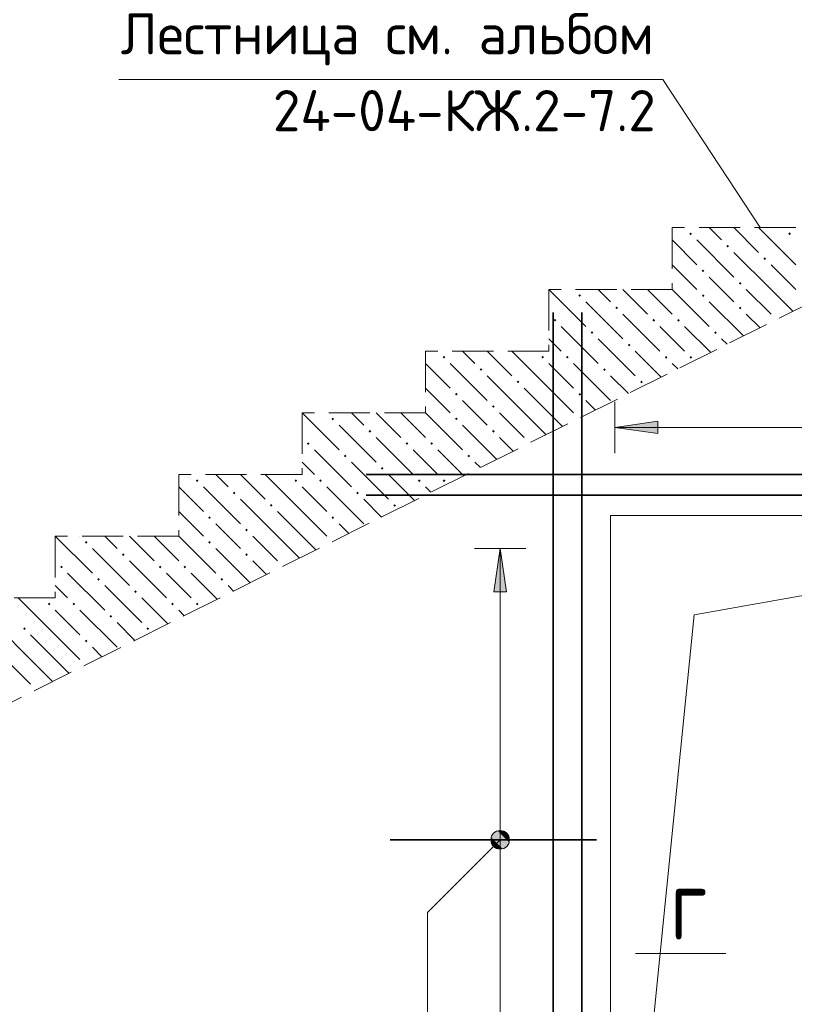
# Model space of a CAD drawing. Header units: millimetres. Extents: x 0 to 50400, y 0 to 35640.
# Tile 11 of 21: x 13837 to 18357, y 24220 to 29964. Entities that reach past the tile are written whole.
import ezdxf

# ---------------------------------------------------------------- set-up
doc = ezdxf.new("R2010")
doc.units = ezdxf.units.MM
doc.linetypes.add('______2', pattern=[324, 240, -84])
for name, color, linetype, lineweight in [('ЖБ Лестница', 52, 'Continuous', 25), ('ЖБ Стена верхний уровень', 7, 'Continuous', 35), ('Общий02', 7, 'Continuous', 18), ('Позиционная метка линия выноска', 7, 'Continuous', 13), ('Позиционная метка номер позиции', 7, 'Continuous', 13), ('Сечения символ', 7, 'Continuous', 25)]:
    doc.layers.add(name, color=color, linetype=linetype, lineweight=lineweight)
doc.layers.add('Размерная выноска', color=7, linetype='Continuous')
doc.layers.add('Стена ДОП П-обр. неравн', color=7, linetype='Continuous', true_color=0xa0a0a0)
doc.layers.add('Стена обрамление Г-обр.', color=7, linetype='Continuous', true_color=0xa0a0a0)
doc.styles.add('ISOCPEUR', font='txt')

msp = doc.modelspace()

# ---------------------------------------------------------------- hatches: boundary and pattern name
at = {"layer": 'ЖБ Лестница', "linetype": 'Continuous', "lineweight": 18, "transparency": 33554687}
for points in [[(17745.6, 28714.5), (17753.4, 28722.3), (17761.2, 28714.5), (17753.4, 28706.7)], [(18321.6, 28714.5), (18329.4, 28722.3), (18337.2, 28714.5), (18329.4, 28706.7)], [(17961.6, 28642.5), (17969.4, 28650.3), (17977.2, 28642.5), (17969.4, 28634.7)], [(18177.6, 28570.5), (18185.4, 28578.3), (18193.2, 28570.5), (18185.4, 28562.7)], [(17817.6, 28498.5), (17825.4, 28506.3), (17833.2, 28498.5), (17825.4, 28490.7)], [(18033.6, 28426.5), (18041.4, 28434.3), (18049.2, 28426.5), (18041.4, 28418.7)], [(17097.6, 28354.5), (17105.4, 28362.3), (17113.2, 28354.5), (17105.4, 28346.7)], [(17817.6, 28354.5), (17825.4, 28362.3), (17833.2, 28354.5), (17825.4, 28346.7)], [(17313.6, 28282.5), (17321.4, 28290.3), (17329.2, 28282.5), (17321.4, 28274.7)], [(18033.6, 28282.5), (18041.4, 28290.3), (18049.2, 28282.5), (18041.4, 28274.7)], [(16953.6, 28210.5), (16961.4, 28218.3), (16969.2, 28210.5), (16961.4, 28202.7)], [(17529.6, 28210.5), (17537.4, 28218.3), (17545.2, 28210.5), (17537.4, 28202.7)], [(17673.6, 28210.5), (17681.4, 28218.3), (17689.2, 28210.5), (17681.4, 28202.7)], [(18253.8, 28214.7), (18257.4, 28218.3), (18258.6, 28217.1)], [(17169.6, 28138.5), (17177.4, 28146.3), (17185.2, 28138.5), (17177.4, 28130.7)], [(17889.6, 28138.5), (17897.4, 28146.3), (17905.2, 28138.5), (17897.4, 28130.7)], [(17385.6, 28066.5), (17393.4, 28074.3), (17401.2, 28066.5), (17393.4, 28058.7)], [(16305.6, 27994.5), (16313.4, 28002.3), (16321.2, 27994.5), (16313.4, 27986.7)], [(16881.6, 27994.5), (16889.4, 28002.3), (16897.2, 27994.5), (16889.4, 27986.7)], [(17025.6, 27994.5), (17033.4, 28002.3), (17041.2, 27994.5), (17033.4, 27986.7)], [(17601.6, 27994.5), (17609.4, 28002.3), (17617.2, 27994.5), (17609.4, 27986.7)], [(17745.6, 27994.5), (17753.4, 28002.3), (17761.2, 27994.5), (17753.4, 27986.7)], [(16521.6, 27922.5), (16529.4, 27930.3), (16537.2, 27922.5), (16529.4, 27914.7)], [(17241.6, 27922.5), (17249.4, 27930.3), (17257.2, 27922.5), (17249.4, 27914.7)], [(16737.6, 27850.5), (16745.4, 27858.3), (16753.2, 27850.5), (16745.4, 27842.7)], [(17457.6, 27850.5), (17465.4, 27858.3), (17473.2, 27850.5), (17465.4, 27842.7)], [(16377.6, 27778.5), (16385.4, 27786.3), (16393.2, 27778.5), (16385.4, 27770.7)], [(17097.6, 27778.5), (17105.4, 27786.3), (17113.2, 27778.5), (17105.4, 27770.7)], [(16593.6, 27706.5), (16601.4, 27714.3), (16609.2, 27706.5), (16601.4, 27698.7)], [(15657.6, 27634.5), (15665.4, 27642.3), (15673.2, 27634.5), (15665.4, 27626.7)], [(16377.6, 27634.5), (16385.4, 27642.3), (16393.2, 27634.5), (16385.4, 27626.7)], [(17101.8, 27638.7), (17105.4, 27642.3), (17106.6, 27641.1)], [(15873.6, 27562.5), (15881.4, 27570.3), (15889.2, 27562.5), (15881.4, 27554.7)], [(16593.6, 27562.5), (16601.4, 27570.3), (16609.2, 27562.5), (16601.4, 27554.7)], [(15513.6, 27490.5), (15521.4, 27498.3), (15529.2, 27490.5), (15521.4, 27482.7)], [(16089.6, 27490.5), (16097.4, 27498.3), (16105.2, 27490.5), (16097.4, 27482.7)], [(16233.6, 27490.5), (16241.4, 27498.3), (16249.2, 27490.5), (16241.4, 27482.7)], [(16813.8, 27494.7), (16817.4, 27498.3), (16818.6, 27497.1)], [(15729.6, 27418.5), (15737.4, 27426.3), (15745.2, 27418.5), (15737.4, 27410.7)], [(16449.6, 27418.5), (16457.4, 27426.3), (16465.2, 27418.5), (16457.4, 27410.7)], [(15945.6, 27346.5), (15953.4, 27354.3), (15961.2, 27346.5), (15953.4, 27338.7)], [(14865.6, 27274.5), (14873.4, 27282.3), (14881.2, 27274.5), (14873.4, 27266.7)], [(15441.6, 27274.5), (15449.4, 27282.3), (15457.2, 27274.5), (15449.4, 27266.7)], [(15585.6, 27274.5), (15593.4, 27282.3), (15601.2, 27274.5), (15593.4, 27266.7)], [(16161.6, 27274.5), (16169.4, 27282.3), (16177.2, 27274.5), (16169.4, 27266.7)], [(16305.6, 27274.5), (16313.4, 27282.3), (16321.2, 27274.5), (16313.4, 27266.7)], [(15081.6, 27202.5), (15089.4, 27210.3), (15097.2, 27202.5), (15089.4, 27194.7)], [(15801.6, 27202.5), (15809.4, 27210.3), (15817.2, 27202.5), (15809.4, 27194.7)], [(15297.6, 27130.5), (15305.4, 27138.3), (15313.2, 27130.5), (15305.4, 27122.7)], [(16017.6, 27130.5), (16025.4, 27138.3), (16033.2, 27130.5), (16025.4, 27122.7)], [(14937.6, 27058.5), (14945.4, 27066.3), (14953.2, 27058.5), (14945.4, 27050.7)], [(15657.6, 27058.5), (15665.4, 27066.3), (15673.2, 27058.5), (15665.4, 27050.7)], [(15153.6, 26986.5), (15161.4, 26994.3), (15169.2, 26986.5), (15161.4, 26978.7)], [(14217.6, 26914.5), (14225.4, 26922.3), (14233.2, 26914.5), (14225.4, 26906.7)], [(14937.6, 26914.5), (14945.4, 26922.3), (14953.2, 26914.5), (14945.4, 26906.7)], [(15661.8, 26918.7), (15665.4, 26922.3), (15666.6, 26921.1)], [(14433.6, 26842.5), (14441.4, 26850.3), (14449.2, 26842.5), (14441.4, 26834.7)], [(15153.6, 26842.5), (15161.4, 26850.3), (15169.2, 26842.5), (15161.4, 26834.7)], [(14073.6, 26770.5), (14081.4, 26778.3), (14089.2, 26770.5), (14081.4, 26762.7)], [(14649.6, 26770.5), (14657.4, 26778.3), (14665.2, 26770.5), (14657.4, 26762.7)], [(14793.6, 26770.5), (14801.4, 26778.3), (14809.2, 26770.5), (14801.4, 26762.7)], [(15373.8, 26774.7), (15377.4, 26778.3), (15378.6, 26777.1)], [(14289.6, 26698.5), (14297.4, 26706.3), (14305.2, 26698.5), (14297.4, 26690.7)], [(15009.6, 26698.5), (15017.4, 26706.3), (15025.2, 26698.5), (15017.4, 26690.7)], [(14505.6, 26626.5), (14513.4, 26634.3), (14521.2, 26626.5), (14513.4, 26618.7)], [(14001.6, 26554.5), (14009.4, 26562.3), (14017.2, 26554.5), (14009.4, 26546.7)], [(14145.6, 26554.5), (14153.4, 26562.3), (14161.2, 26554.5), (14153.4, 26546.7)], [(14721.6, 26554.5), (14729.4, 26562.3), (14737.2, 26554.5), (14729.4, 26546.7)], [(14865.6, 26554.5), (14873.4, 26562.3), (14881.2, 26554.5), (14873.4, 26546.7)], [(14361.6, 26482.5), (14369.4, 26490.3), (14377.2, 26482.5), (14369.4, 26474.7)], [(13857.6, 26410.5), (13865.4, 26418.3), (13873.2, 26410.5), (13865.4, 26402.7)], [(14577.6, 26410.5), (14585.4, 26418.3), (14593.2, 26410.5), (14585.4, 26402.7)], [(14217.6, 26338.5), (14225.4, 26346.3), (14233.2, 26338.5), (14225.4, 26330.7)], [(14221.8, 26198.7), (14225.4, 26202.3), (14226.6, 26201.1)], [(13933.8, 26054.7), (13937.4, 26058.3), (13938.6, 26057.1)]]:
    msp.add_hatch(color=7, dxfattribs=at).paths.add_polyline_path(points, flags=16)
at = {"layer": 'Общий02', "linetype": 'Continuous', "lineweight": 13, "transparency": 33554687}
msp.add_hatch(color=7, dxfattribs=at).paths.add_polyline_path([(17561.4, 27620.9), (17309.4, 27584.9), (17561.4, 27548.9)])
msp.add_hatch(color=7, dxfattribs=at).paths.add_polyline_path([(16605.1, 26626.5), (16641.1, 26878.5), (16677.1, 26626.5)], flags=16)
at = {"layer": 'Позиционная метка линия выноска', "linetype": 'Continuous', "lineweight": 13, "transparency": 33554687}
for points in [[(16679.3, 25141.1), (16602.9, 25217.4), (16589.2, 25193)], [(16693, 25165.5), (16627.3, 25231.2), (16602.9, 25217.4)], [(16693, 25165.5), (16602.9, 25217.4), (16679.3, 25141.1)], [(16693, 25193), (16654.8, 25231.2), (16627.3, 25231.2)], [(16693, 25193), (16627.3, 25231.2), (16693, 25165.5)], [(16654.8, 25231.2), (16693, 25193), (16679.3, 25217.4)], [(16679.3, 25141.1), (16589.2, 25193), (16654.8, 25127.3)], [(16654.8, 25127.3), (16589.2, 25193), (16589.2, 25165.5)], [(16654.8, 25127.3), (16589.2, 25165.5), (16627.3, 25127.3)], [(16627.3, 25127.3), (16589.2, 25165.5), (16602.9, 25141.1)]]:
    msp.add_hatch(color=7, dxfattribs=at).paths.add_polyline_path(points)

# ---------------------------------------------------------------- linework, layer by layer
at = {"layer": 'ЖБ Лестница', "color": 7, "linetype": '______2', "lineweight": 13, "transparency": 33554687}
for p, q in [((17645.4, 28750.5), (17645.4, 28390.5)), ((18365.4, 28750.5), (17645.4, 28750.5)), ((10445.4, 24310.5), (19085.4, 28630.5)), ((16925.4, 28390.5), (16925.4, 28030.5)), ((17645.4, 28390.5), (16925.4, 28390.5)), ((16205.4, 28030.5), (16205.4, 27670.5)), ((16925.4, 28030.5), (16205.4, 28030.5)), ((15485.4, 27670.5), (15485.4, 27310.5)), ((16205.4, 27670.5), (15485.4, 27670.5)), ((14765.4, 27310.5), (14765.4, 26950.5)), ((15485.4, 27310.5), (14765.4, 27310.5)), ((14045.4, 26950.5), (14045.4, 26590.5)), ((14765.4, 26950.5), (14045.4, 26950.5)), ((14045.4, 26590.5), (13325.4, 26590.5))]:
    msp.add_line(p, q, dxfattribs=at)
at = {"layer": 'ЖБ Лестница', "color": 9, "linetype": 'Continuous', "lineweight": 18, "true_color": 0xc7c7c7, "transparency": 33554687}
for p, q in [((17717.4, 28750.5), (17717.4, 28750.5)), ((17861.4, 28750.5), (17933.4, 28678.5)), ((18005.4, 28750.5), (18149.4, 28606.5)), ((18365.4, 28534.5), (18149.4, 28750.5)), ((18293.4, 28750.5), (18293.4, 28750.5)), ((17645.4, 28678.5), (17789.4, 28534.5)), ((17789.4, 28678.5), (18005.4, 28462.5)), ((18221.4, 28390.5), (18005.4, 28606.5)), ((17645.4, 28534.5), (17789.4, 28390.5)), ((18221.4, 28534.5), (18365.4, 28390.5)), ((17933.4, 28390.5), (17861.4, 28462.5)), ((16925.4, 28390.5), (17141.4, 28174.5)), ((17285.4, 28318.5), (17213.4, 28390.5)), ((17357.4, 28390.5), (17501.4, 28246.5)), ((17501.4, 28390.5), (17645.4, 28246.5)), ((17645.4, 28390.5), (17861.4, 28174.5)), ((18005.4, 28318.5), (17933.4, 28390.5)), ((18077.4, 28390.5), (18221.4, 28246.5)), ((18221.4, 28390.5), (18349.4, 28262.5)), ((17141.4, 28318.5), (17357.4, 28102.5)), ((17861.4, 28318.5), (18061.4, 28118.5)), ((16925.4, 28246.5), (16925.4, 28246.5)), ((17357.4, 28246.5), (17573.4, 28030.5)), ((18077.4, 28246.5), (18157.4, 28166.5)), ((16997.4, 28174.5), (17213.4, 27958.5)), ((17645.4, 28102.5), (17573.4, 28174.5)), ((17717.4, 28174.5), (17869.4, 28022.5)), ((16997.4, 28030.5), (16925.4, 28102.5)), ((16925.4, 28102.5), (16925.4, 28102.5)), ((17213.4, 28102.5), (17429.4, 27886.5)), ((17717.4, 28030.5), (17645.4, 28102.5)), ((17933.4, 28102.5), (17965.4, 28070.5)), ((16277.4, 28030.5), (16277.4, 28030.5)), ((16421.4, 28030.5), (16493.4, 27958.5)), ((16565.4, 28030.5), (16709.4, 27886.5)), ((16925.4, 27814.5), (16709.4, 28030.5)), ((16853.4, 28030.5), (16853.4, 28030.5)), ((17581.4, 27878.5), (17429.4, 28030.5)), ((16205.4, 27958.5), (16349.4, 27814.5)), ((16349.4, 27958.5), (16565.4, 27742.5)), ((16925.4, 27958.5), (17069.4, 27814.5)), ((17069.4, 27958.5), (17285.4, 27742.5)), ((17645.4, 27958.5), (17677.4, 27926.5)), ((16781.4, 27670.5), (16565.4, 27886.5)), ((17389.4, 27782.5), (17285.4, 27886.5)), ((16205.4, 27814.5), (16349.4, 27670.5)), ((16781.4, 27814.5), (16925.4, 27670.5)), ((16925.4, 27814.5), (17069.4, 27670.5)), ((16493.4, 27670.5), (16421.4, 27742.5)), ((17197.4, 27686.5), (17141.4, 27742.5)), ((15485.4, 27670.5), (15701.4, 27454.5)), ((15845.4, 27598.5), (15773.4, 27670.5)), ((15917.4, 27670.5), (16061.4, 27526.5)), ((16061.4, 27670.5), (16205.4, 27526.5)), ((16205.4, 27670.5), (16421.4, 27454.5)), ((16565.4, 27598.5), (16493.4, 27670.5)), ((16637.4, 27670.5), (16781.4, 27526.5)), ((16781.4, 27670.5), (16909.4, 27542.5)), ((16925.4, 27670.5), (17005.4, 27590.5)), ((15701.4, 27598.5), (15917.4, 27382.5)), ((16421.4, 27598.5), (16621.4, 27398.5)), ((15485.4, 27526.5), (15485.4, 27526.5)), ((15917.4, 27526.5), (16133.4, 27310.5)), ((16637.4, 27526.5), (16717.4, 27446.5)), ((15557.4, 27454.5), (15773.4, 27238.5)), ((16205.4, 27382.5), (16133.4, 27454.5)), ((16277.4, 27454.5), (16429.4, 27302.5)), ((15557.4, 27310.5), (15485.4, 27382.5)), ((15485.4, 27382.5), (15485.4, 27382.5)), ((15773.4, 27382.5), (15989.4, 27166.5)), ((16277.4, 27310.5), (16205.4, 27382.5)), ((16493.4, 27382.5), (16525.4, 27350.5)), ((14837.4, 27310.5), (14837.4, 27310.5)), ((14981.4, 27310.5), (15053.4, 27238.5)), ((15125.4, 27310.5), (15269.4, 27166.5)), ((15485.4, 27094.5), (15269.4, 27310.5)), ((15413.4, 27310.5), (15413.4, 27310.5)), ((16141.4, 27158.5), (15989.4, 27310.5)), ((14765.4, 27238.5), (14909.4, 27094.5)), ((14909.4, 27238.5), (15125.4, 27022.5)), ((15485.4, 27238.5), (15629.4, 27094.5)), ((15629.4, 27238.5), (15845.4, 27022.5)), ((16205.4, 27238.5), (16237.4, 27206.5)), ((15341.4, 26950.5), (15125.4, 27166.5)), ((15949.4, 27062.5), (15845.4, 27166.5)), ((14765.4, 27094.5), (14765.4, 27094.5)), ((14765.4, 27094.5), (14909.4, 26950.5)), ((15341.4, 27094.5), (15485.4, 26950.5)), ((15485.4, 27094.5), (15629.4, 26950.5)), ((15053.4, 26950.5), (14981.4, 27022.5)), ((15757.4, 26966.5), (15701.4, 27022.5)), ((14189.4, 26950.5), (14189.4, 26950.5)), ((14333.4, 26950.5), (14333.4, 26950.5)), ((14405.4, 26878.5), (14333.4, 26950.5)), ((14477.4, 26950.5), (14621.4, 26806.5)), ((14621.4, 26950.5), (14621.4, 26950.5)), ((14621.4, 26950.5), (14765.4, 26806.5)), ((14765.4, 26950.5), (14981.4, 26734.5)), ((14765.4, 26950.5), (14765.4, 26950.5)), ((15125.4, 26878.5), (15053.4, 26950.5)), ((15197.4, 26950.5), (15341.4, 26806.5)), ((15341.4, 26950.5), (15469.4, 26822.5)), ((15485.4, 26950.5), (15565.4, 26870.5)), ((14261.4, 26878.5), (14477.4, 26662.5)), ((14981.4, 26878.5), (15181.4, 26678.5)), ((14045.4, 26806.5), (14045.4, 26806.5)), ((14477.4, 26806.5), (14693.4, 26590.5)), ((15197.4, 26806.5), (15277.4, 26726.5)), ((14117.4, 26734.5), (14333.4, 26518.5)), ((14765.4, 26662.5), (14693.4, 26734.5)), ((14837.4, 26734.5), (14989.4, 26582.5)), ((14117.4, 26590.5), (14045.4, 26662.5)), ((14045.4, 26662.5), (14045.4, 26662.5)), ((14333.4, 26662.5), (14549.4, 26446.5)), ((14837.4, 26590.5), (14765.4, 26662.5)), ((15053.4, 26662.5), (15085.4, 26630.5)), ((14045.4, 26374.5), (13829.4, 26590.5)), ((13973.4, 26590.5), (13973.4, 26590.5)), ((14701.4, 26438.5), (14549.4, 26590.5)), ((14045.4, 26518.5), (14189.4, 26374.5)), ((14189.4, 26518.5), (14405.4, 26302.5)), ((14765.4, 26518.5), (14797.4, 26486.5)), ((13901.4, 26230.5), (13685.4, 26446.5)), ((14509.4, 26342.5), (14405.4, 26446.5)), ((13901.4, 26374.5), (14045.4, 26230.5)), ((14045.4, 26374.5), (14189.4, 26230.5)), ((14317.4, 26246.5), (14261.4, 26302.5)), ((13757.4, 26230.5), (13901.4, 26086.5)), ((13901.4, 26230.5), (14029.4, 26102.5)), ((14045.4, 26230.5), (14125.4, 26150.5))]:
    msp.add_line(p, q, dxfattribs=at)
msp.add_lwpolyline([(14045.4, 26950.5), (14045.4, 26950.5), (14261.4, 26734.5)], dxfattribs=at)
at = {"layer": 'ЖБ Стена верхний уровень', "color": 7, "linetype": 'Continuous', "lineweight": 18, "transparency": 33554687}
for p, q in [((17285.4, 27070.5), (17285.4, 21646.5)), ((21005.4, 27070.5), (17285.4, 27070.5))]:
    msp.add_line(p, q, dxfattribs=at)
at = {"layer": 'Общий02', "color": 251, "linetype": 'Continuous', "lineweight": 13, "true_color": 0x494949, "transparency": 33554687}
for p, q in [((17309.4, 27434.9), (17309.4, 27734.9)), ((17561.4, 27620.9), (17309.4, 27584.9)), ((21007.4, 27584.9), (17309.4, 27584.9)), ((17309.4, 27584.9), (17309.4, 27584.9)), ((17309.4, 27584.9), (17309.4, 27584.9)), ((17309.4, 27584.9), (17309.4, 27584.9)), ((17309.4, 27584.9), (17561.4, 27548.9)), ((17561.4, 27548.9), (17561.4, 27620.9)), ((17561.4, 27584.9), (17579.4, 27584.9)), ((16791.1, 26878.5), (16491.1, 26878.5)), ((16605.1, 26626.5), (16641.1, 26878.5)), ((16641.1, 26878.5), (16641.1, 21838.5)), ((16641.1, 26878.5), (16641.1, 26878.5)), ((16641.1, 26878.5), (16641.1, 26878.5)), ((16641.1, 26878.5), (16641.1, 26878.5)), ((16641.1, 26878.5), (16677.1, 26626.5)), ((16677.1, 26626.5), (16605.1, 26626.5)), ((16641.1, 26626.5), (16641.1, 26608.5))]:
    msp.add_line(p, q, dxfattribs=at)
at = {"layer": 'Позиционная метка линия выноска', "color": 7, "linetype": 'Continuous', "lineweight": 13, "transparency": 33554687}
for p, q in [((16602.9, 25217.4), (16602.9, 25217.4)), ((16679.3, 25217.4), (16679.3, 25217.4)), ((16602.9, 25141.1), (16602.9, 25141.1)), ((16679.3, 25141.1), (16679.3, 25141.1)), ((17958, 24516.4), (17430, 24516.4))]:
    msp.add_line(p, q, dxfattribs=at)
msp.add_lwpolyline([(16641.1, 25179.3), (16216.8, 24755), (16216.8, 23435), (13629.6, 23435)], dxfattribs=at)
msp.add_circle((16641.1, 25179.3), 54, dxfattribs=at)
at = {"layer": 'Позиционная метка номер позиции', "color": 7, "linetype": 'Continuous', "lineweight": 13, "transparency": 33554687}
msp.add_lwpolyline([(14416.5, 29615.4), (17590.6, 29615.4), (18158.1, 28750.5)], dxfattribs=at)
at = {"layer": 'Размерная выноска', "color": 253, "linetype": 'Continuous', "lineweight": 13, "true_color": 0xa0a0a0, "transparency": 33554687}
for p, q in [((17773.9, 26491.4), (21005.4, 27070.5)), ((17285.4, 21646.5), (17773.9, 26491.4))]:
    msp.add_line(p, q, dxfattribs=at)
at = {"layer": 'Стена ДОП П-обр. неравн', "color": 7, "linetype": 'Continuous', "lineweight": 35, "transparency": 33554687}
msp.add_line((17203.8, 25179.3), (15999.6, 25179.3), dxfattribs=at)
at = {"layer": 'Стена обрамление Г-обр.', "color": 7, "linetype": 'Continuous', "lineweight": 35, "transparency": 33554687}
for p, q in [((16949.4, 21660.9), (16949.4, 28256.1)), ((16949.4, 21660.9), (16949.4, 28256.1)), ((17117.4, 21660.9), (17117.4, 28256.1)), ((17117.4, 21660.9), (17117.4, 28256.1)), ((22355.3, 27310.5), (15859.8, 27310.5)), ((22184.7, 27310.5), (15859.8, 27310.5)), ((22355.3, 27190.5), (15859.8, 27190.5)), ((22184.7, 27190.5), (15859.8, 27190.5))]:
    msp.add_line(p, q, dxfattribs=at)

# ---------------------------------------------------------------- texts
at = {"layer": 'Позиционная метка номер позиции', "color": 7, "linetype": 'Continuous', "lineweight": 18, "transparency": 33554687, "char_height": 240, "attachment_point": 7, "style": 'ISOCPEUR'}
for s, insert, width in [('\\W0.98;Лестница см. альбом', (14426.8, 29696.5), 3308.746), ('\\W0.98;24-04-КЖ.2-7.2', (15314.8, 29312.5), 2419.967)]:
    msp.add_mtext(s, dxfattribs=dict(at, insert=insert, width=width))
at = {"layer": 'Сечения символ', "color": 7, "linetype": 'Continuous', "lineweight": 35, "transparency": 33554687, "insert": (17634.1, 24598.4), "char_height": 420, "width": 456.971, "attachment_point": 7, "style": 'ISOCPEUR'}
msp.add_mtext('\\W0.78;г', dxfattribs=at)

doc.saveas('drawing.dxf')
